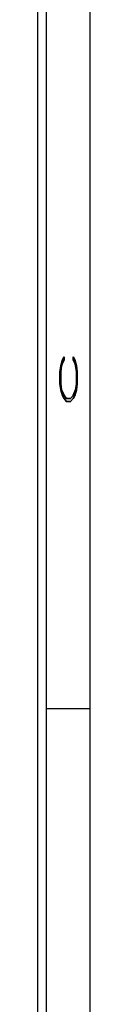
# Model space of a CAD drawing. Header units: inches. Extents: x 1802 to 2468, y -208 to -72.
# Tile 253 of 256: x 2066.198 to 2066.498, y -176.801 to -171.131. Entities that reach past the tile are written whole.
import ezdxf

# ---------------------------------------------------------------- set-up
doc = ezdxf.new("R2010")
doc.units = ezdxf.units.IN
doc.header["$LTSCALE"] = 0.5
doc.header["$MEASUREMENT"] = 0
doc.layers.add('SID-M-D', color=42, linetype='Continuous')
doc.layers.add('SID-M-S', color=105, linetype='Continuous')
doc.styles.add('R', font='ROMAND.SHX')

# ---------------------------------------------------------------- blocks, each defined once
blk = doc.blocks.new('*U9')
at = {"layer": 'SID-M-S'}
for p, q in [((0.2499999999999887, 6.661338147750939e-16), (0.2499999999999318, 21.99999999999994)), ((0.3, 6.661338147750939e-16), (0.299999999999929, 21.99999999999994)), ((0.55, 6.661338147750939e-16), (0.549999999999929, 21.99999999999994)), ((0.2999999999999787, 6.999999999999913), (0.5499999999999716, 6.999999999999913))]:
    blk.add_line(p, q, dxfattribs=at)
at = {"layer": 'SID-M-D', "style": 'R', "width": 4}
blk.add_text('C', height=0.09999999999, rotation=90, dxfattribs=at).set_placement((0.4762159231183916, 8.715113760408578))

msp = doc.modelspace()

# ---------------------------------------------------------------- block references
at = {"layer": 'SID-M-D'}
msp.add_blockref('*U9', (2065.947557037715, -182.09684881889), dxfattribs=at)

doc.saveas('drawing.dxf')
